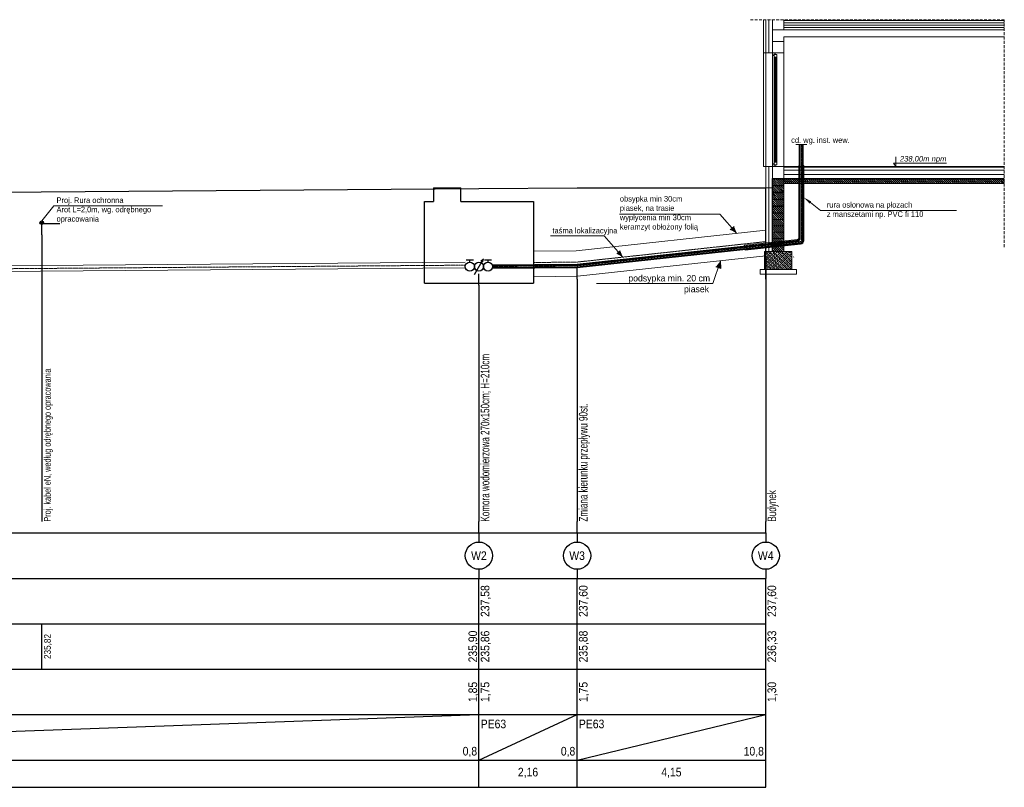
# Model space of a CAD drawing. Extents: x -34599 to 125690, y -105249 to 21518.
# Tile 63 of 64: x 104025 to 125690, y -20413 to -3513. Entities that reach past the tile are written whole.
import ezdxf
from ezdxf.enums import TextEntityAlignment as Align

# ---------------------------------------------------------------- set-up
doc = ezdxf.new("R2010")
doc.units = 0
doc.header["$MEASUREMENT"] = 0
doc.linetypes.add('DASHDOT', pattern=[500, 250, -125, 0, -125])
doc.linetypes.add('DASHED2', pattern=[9.525, 6.35, -3.175])
doc.layers.get('0').update_dxf_attribs({"linetype": 'CONTINUOUS'})
for name, color, linetype, lineweight in [('_P_EKO_budynek', 252, 'CONTINUOUS', 15), ('_P_EKO_obsypka', 253, 'CONTINUOUS', 9), ('_P_EKO_opis', 7, 'CONTINUOUS', 13), ('_P_EKO_przyłącze_wody', 162, 'CONTINUOUS', 15), ('_P_EKO_rura_ochronna', 250, 'CONTINUOUS', 13), ('_S_EKO_PODSYPKA', 4, 'CONTINUOUS', 15), ('_S_EKO_WODA', 142, 'CONTINUOUS', 40), ('obsypka', 253, 'CONTINUOUS', 9)]:
    doc.layers.add(name, color=color, linetype=linetype, lineweight=lineweight)
doc.styles.get("Standard").update_dxf_attribs({"font": '-125'})

msp = doc.modelspace()

# ---------------------------------------------------------------- hatches: boundary and pattern name
at = {"layer": '_P_EKO_budynek', "ltscale": 0.3}
h = msp.add_hatch(dxfattribs=at)
h.set_pattern_fill('ANSI31', color=256, scale=10, angle=180, style=0)
h.set_pattern_definition([(135, (234811.193, -76677.208), (22.45064, 22.45064), [])])
h.paths.add_polyline_path([(120839.87303, -7887.20207), (120839.87303, -8612.94111), (120839.87303, -8612.94114), (120714.87303, -8612.94114), (120714.87303, -8612.94113), (120714.78438, -7772.59392), (120839.87302, -7772.59391)])
h.paths.add_polyline_path([(120714.78438, -7772.59392), (120714.87303, -8612.94113), (120589.87295, -8612.94111), (120589.87303, -7772.59393)])
h.paths.add_polyline_path([(120839.87537, -7022.94171), (122521.0433, -7022.94171), (122521.0433, -7122.94171), (120839.87537, -7122.94171)])
h.paths.add_polyline_path([(122521.0433, -7122.94171), (122521.0433, -7022.94171), (125690.10773, -7022.94171), (125690.10773, -7122.94171)])
h.paths.add_polyline_path([(120839.87537, -7022.94171), (120839.87537, -7122.94171), (120839.87298, -7122.94171), (120839.87298, -7162.59387), (120714.78438, -7162.59386), (120714.78438, -7022.94171), (120839.87297, -7022.94171)])
h.paths.add_polyline_path([(120714.78438, -7022.94171), (120714.78438, -7162.59386), (120589.87538, -7162.59385), (120589.87538, -7022.94171), (120589.87538, -7022.94171)])
h.paths.add_polyline_path([(120589.87436, -7462.59387), (120589.87436, -7322.59389), (120714.78438, -7322.59388), (120714.78438, -7462.59389)])
h.paths.add_polyline_path([(120714.78438, -7462.59389), (120714.78438, -7322.59388), (120839.87299, -7322.59387), (120839.87435, -7322.59387), (120839.87435, -7462.5939), (120839.873, -7462.5939)])
h.paths.add_polyline_path([(120714.78438, -7612.5939), (120714.78438, -7472.59389), (120839.873, -7472.59389), (120839.87302, -7472.59389), (120839.87302, -7612.59391), (120839.87301, -7612.59391)])
h.paths.add_polyline_path([(120714.78438, -7472.59389), (120714.78438, -7612.5939), (120589.87304, -7612.59389), (120589.87304, -7472.5939)])
h.paths.add_polyline_path([(120589.87487, -7312.59386), (120589.87487, -7172.59387), (120714.78438, -7172.59387), (120714.78438, -7312.59387)])
h.paths.add_polyline_path([(120714.78438, -7312.59387), (120714.78438, -7172.59387), (120839.87298, -7172.59386), (120839.87486, -7172.59386), (120839.87486, -7312.59389), (120839.87299, -7312.59389)])
h.paths.add_polyline_path([(120589.87304, -7762.5939), (120589.87304, -7622.59391), (120714.78438, -7622.59391), (120714.78438, -7762.59391)])
h.paths.add_polyline_path([(120714.78438, -7762.59391), (120714.78438, -7622.59391), (120839.87301, -7622.5939), (120839.87303, -7622.5939), (120839.87303, -7762.59393), (120839.87302, -7762.59393)])
h = msp.add_hatch(dxfattribs=at)
h.set_pattern_fill('ANSI33', color=256, scale=10, angle=180, style=0)
h.set_pattern_definition([(135, (234811.19, -77377.555), (44.90128, 44.90128), []), (135, (234766.29, -77377.555), (44.90128, 44.90128), [31.75, -15.875])])
h.paths.add_polyline_path([(121014.87296, -8612.94114), (121014.87296, -9012.94056), (121014.87296, -9012.94114), (120920.86644, -9012.94114), (120920.86644, -9012.94056), (120714.78438, -9012.93909), (120714.78438, -9012.93909), (120714.78438, -8612.94114), (120839.87303, -8612.94114)])
h.paths.add_polyline_path([(120714.78438, -8612.94114), (120714.78438, -9012.93909), (120414.87296, -9012.93694), (120414.87296, -8612.94114), (120439.87027, -8612.94114), (120508.96606, -8612.94114), (120579.87306, -8612.94114), (120584.87306, -8612.94114), (120589.87303, -8612.94114), (120714.78438, -8612.94116)])
at = {"layer": '_P_EKO_obsypka', "lineweight": 13}
h = msp.add_hatch(color=7, dxfattribs=at)
h.paths.add_polyline_path([(119803.53064, -8217.1833), (119742.91049, -8063.05399), (119700.89215, -8099.79171)])
h.paths.add_polyline_path([(119658.87381, -8136.52942), (119803.53064, -8217.1833), (119700.89215, -8099.79171)])
h = msp.add_hatch(color=7, dxfattribs=at)
h.paths.add_polyline_path([(117295.83597, -8740.56744), (117235.21582, -8586.43813), (117193.19748, -8623.17585)])
h.paths.add_polyline_path([(117151.17914, -8659.91356), (117295.83597, -8740.56744), (117193.19748, -8623.17585)])
h = msp.add_hatch(color=7, dxfattribs=at)
h.paths.add_polyline_path([(119446.83329, -8822.00789), (119343.66346, -8951.57113), (119396.48843, -8969.59122)])
h.paths.add_polyline_path([(119449.3134, -8987.61131), (119446.83329, -8822.00789), (119396.48843, -8969.59122)])

# ---------------------------------------------------------------- linework, layer by layer
at = {"color": 94}
for p, q in [((86359.87027, -7442.94114), (114129.87027, -7229.53988)), ((86359.87027, -7442.94114), (114129.87027, -7229.53988)), ((114129.87027, -7229.53988), (116289.87027, -7212.94114)), ((114129.87027, -7229.53988), (116289.87027, -7212.94114)), ((116289.87027, -7212.94114), (120439.87027, -7212.94114)), ((116289.87027, -7212.94114), (120439.87027, -7212.94114))]:
    msp.add_line(p, q, dxfattribs=at)
for p, q in [((113129.87027, -7212.87586), (113729.87027, -7212.87586)), ((113129.87027, -7212.87586), (113129.87027, -7512.87586)), ((113129.87027, -7222.87586), (113729.87027, -7222.87586)), ((113729.87027, -7512.87586), (113729.87027, -7212.87586)), ((112929.87027, -7512.87586), (113129.87027, -7512.87586)), ((112929.87027, -9312.87586), (112929.87027, -7512.87586)), ((113729.87027, -7512.87586), (115329.87027, -7512.87586)), ((115329.87027, -7512.87586), (115329.87027, -9312.87586)), ((104509.87222, -8252.94066), (104509.87222, -8002.94066)), ((104509.87222, -8252.94066), (104509.87222, -14562.94114)), ((120439.87027, -8772.94114), (120439.87027, -8522.94114)), ((113849.87221, -8798.03977), (114009.87222, -8798.03977)), ((113929.87222, -8848.03977), (113929.87222, -8798.03977)), ((114029.87221, -9121.24487), (114229.87223, -8774.83468)), ((114173.30368, -8831.40323), (114229.87223, -8774.83468)), ((114209.1667, -8852.10875), (114229.87223, -8774.83468)), ((114249.87221, -8798.03977), (114409.87222, -8798.03977)), ((114329.87222, -8848.03977), (114329.87222, -8798.03977)), ((120439.87027, -8772.94114), (120439.87027, -14562.94114)), ((116289.87027, -9222.94114), (116289.87027, -8972.94114)), ((112929.87027, -9312.87586), (115329.87027, -9312.87586)), ((114129.87027, -9359.94114), (114129.87027, -9109.94114)), ((116289.87027, -9222.94114), (116289.87027, -14562.94114)), ((114129.87027, -9359.94114), (114129.87027, -14562.94114)), ((114129.87027, -14812.94114), (114129.87027, -14562.94114)), ((116289.87027, -14812.94114), (116289.87027, -14562.94114)), ((120439.87027, -14812.94114), (120439.87027, -14562.94114)), ((86359.87027, -14812.94114), (120439.87027, -14812.94114)), ((114129.87027, -14812.94114), (114129.87027, -15012.94114)), ((116289.87027, -14812.94114), (116289.87027, -15012.94114)), ((120439.87027, -14812.94114), (120439.87027, -15012.94114)), ((86359.87027, -15812.94114), (120439.87027, -15812.94114)), ((114129.87027, -15612.94114), (114129.87027, -15812.94114)), ((114129.87027, -16812.94114), (114129.87027, -15812.94114)), ((116289.87027, -15612.94114), (116289.87027, -15812.94114)), ((116289.87027, -16812.94114), (116289.87027, -15812.94114)), ((120439.87027, -15612.94114), (120439.87027, -15812.94114)), ((120439.87027, -16812.94114), (120439.87027, -15812.94114)), ((86359.87027, -16812.94114), (120439.87027, -16812.94114)), ((104509.87027, -17812.94114), (104509.87027, -16812.94114)), ((114129.87027, -17812.94114), (114129.87027, -16812.94114)), ((116289.87027, -17812.94114), (116289.87027, -16812.94114)), ((120439.87027, -17812.94114), (120439.87027, -16812.94114)), ((86359.87027, -17812.94114), (120439.87027, -17812.94114)), ((114129.87027, -18812.94114), (114129.87027, -17812.94114)), ((116289.87027, -18812.94114), (116289.87027, -17812.94114)), ((120439.87027, -18812.94114), (120439.87027, -17812.94114)), ((86359.87027, -19812.94114), (114129.87027, -18812.94114)), ((86359.87027, -18812.94114), (120439.87027, -18812.94114)), ((114129.87027, -19812.94114), (116289.87027, -18812.94114)), ((114129.87027, -19812.94114), (114129.87027, -18812.94114)), ((116289.87027, -19812.94114), (120439.87027, -18812.94114)), ((116289.87027, -19812.94114), (116289.87027, -18812.94114)), ((120439.87027, -19812.94114), (120439.87027, -18812.94114)), ((86359.87027, -19812.94114), (120439.87027, -19812.94114)), ((114129.87027, -20412.94117), (114129.87027, -19812.94114)), ((116289.87027, -20412.94117), (116289.87027, -19812.94114)), ((120439.87027, -20412.94117), (120439.87027, -19812.94114)), ((86359.87027, -20412.94114), (120439.87027, -20412.94114))]:
    msp.add_line(p, q)
at = {"color": 7}
for q in [(120439.87027, -7212.94114), (120439.87027, -8972.94114)]:
    msp.add_line((120439.87027, -9222.94114), q, dxfattribs=at)
at = {"color": 7, "lineweight": 13}
for q in [(104512.29909, -7942.86406), (107166.64516, -7610.73661)]:
    msp.add_line((104773.1523, -7610.73661), q, dxfattribs=at)
at = {"color": 1}
msp.add_line((104509.87222, -8002.94066), (104909.87222, -8002.94066), dxfattribs=at)
at = {"color": 0}
msp.add_line((120439.87027, -8772.94114), (120439.87027, -8522.94114), dxfattribs=at)
at = {"color": 7}
msp.add_circle((104509.85348, -7982.78923), 40, dxfattribs=at)
at = {"color": 1}
msp.add_circle((104509.87222, -7982.94066), 20, dxfattribs=at)
for centre, radius in [((113929.87222, -8948.03978), 100.00001), ((114129.87222, -8948.03978), 100.00001), ((114329.87222, -8948.03978), 100.00001), ((114129.87027, -15312.94114), 300), ((116289.87027, -15312.94114), 300), ((120439.87027, -15312.94114), 300)]:
    msp.add_circle(centre, radius)
at = {"layer": '_P_EKO_budynek', "linetype": 'DASHED2', "ltscale": 10}
for p, q in [((125690.10773, -3512.94171, -0.00008), (120100.23512, -3512.94171, -0.00008)), ((125690.10773, -8519.26762, -0.00024), (125690.10773, -3512.94171, -0.00009))]:
    msp.add_line(p, q, dxfattribs=at)
at = {"layer": '_P_EKO_budynek', "ltscale": 0.3}
for p, q in [((120389.87123, -4242.97328, -0.00015), (120389.87123, -3512.94171, -0.00015)), ((120439.87048, -4242.9417, -0.00016), (120439.87109, -3512.94171, -0.00015)), ((120508.96606, -3512.94171, 0.00002), (120508.96606, -4242.96492, 0.00001)), ((120589.87302, -4242.9417, -0.00004), (120589.87302, -3512.94171, -0.00004)), ((120839.87275, -3702.94171, 0.00007), (120839.87274, -3512.94171, 0.00006)), ((125690.10773, -3532.94171, -0.00008), (120839.87296, -3532.94171, -0.00008)), ((125690.10773, -3582.94171, -0.00008), (120839.87296, -3582.94171, -0.00008)), ((125690.10773, -3632.94171, -0.00008), (120839.87296, -3632.94171, -0.00008)), ((125690.10773, -3683.0154, -0.00008), (120839.87296, -3683.0154, -0.00008)), ((120589.87302, -3732.94147, -0.00011), (120589.87264, -3732.94147, -0.00011)), ((125690.10773, -3892.94158, -0.00002), (120839.87276, -3892.94147, -0.00011)), ((125690.10773, -3732.94158, -0.00002), (120839.87296, -3732.94147, -0.00011)), ((120589.87302, -3912.94147, -0.00011), (120589.87263, -3912.94147, -0.00011)), ((120839.87279, -4242.9417, 0.00007), (120839.87296, -3992.94147, -0.00021)), ((120839.87281, -4242.9417, -0.00025), (120389.87008, -4242.97328, -0.00017)), ((120389.87027, -6742.94115, -0.00013), (120389.8701, -4242.9417, -0.00017)), ((120439.87027, -6742.94114, -0.00013), (120439.8701, -4242.9417, -0.00017)), ((120589.87319, -4302.9417, -0.00001), (120589.87296, -6742.93661, -0.00003)), ((120589.87316, -5622.93661, -0.00001), (120589.87316, -4302.9417, -0.00001)), ((120839.87295, -6742.94114, 0.00012), (120839.87279, -4242.9417, 0.00007)), ((120624.87316, -6647.93778, -0.00001), (120624.87316, -4337.9417, -0.00001)), ((120647.37316, -6647.93778, -0.00001), (120647.37316, -4337.9417, -0.00001)), ((120662.37316, -6647.93778, -0.00001), (120662.37316, -4337.9417, -0.00001)), ((120684.87316, -6647.93778, -0.00001), (120684.87316, -4337.9417, -0.00025)), ((120589.87316, -6742.94114, 0), (120589.87302, -4662.98577, -0.00003)), ((123248.92455, -6670.8603, -0.00019), (124416.81103, -6670.8603, -0.00019)), ((123248.92455, -6670.8603, -0.00019), (123300.007, -6742.94372, -0.00019)), ((123300.007, -6742.94372, -0.00019), (123300.007, -6532.52454, -0.00019)), ((120389.86839, -6742.94171, -0.00003), (120389.86839, -6742.94114, -0.00003)), ((120389.86839, -6742.94436, -0.00003), (120439.87027, -6742.94171, -0.00013)), ((120839.87295, -6742.94114, 0.00012), (120439.87027, -6742.94114, -0.00013)), ((120439.87027, -6742.94171, -0.00013), (120439.87027, -8612.94114, 0.00007)), ((120494.33004, -6742.94114, 0.00018), (120494.33004, -6742.9417, 0.00018)), ((120508.96606, -6742.94114, -0.00004), (120508.96606, -8612.94114, -0.00008)), ((120589.87303, -7012.94171, -0.00001), (120589.87303, -6742.94114, -0.00001)), ((120839.87291, -6742.9417, -0.00018), (125690.10773, -6742.94567, -0.0002)), ((125690.10773, -6762.94171, -0.00024), (120839.87291, -6762.94171, -0.00024)), ((125690.10773, -6822.94171, -0.00024), (120839.87291, -6822.94171, -0.00024)), ((125690.10773, -6922.3302, -0.00024), (120839.87291, -6922.3302, -0.00024)), ((120839.87297, -7012.94171, 0.00012), (120839.87295, -6742.94114, 0.00012)), ((120579.87306, -7012.94171, -0.0002), (120579.87306, -8612.94114, -0.0002)), ((125690.10773, -7012.94171, -0.00013), (120579.87306, -7012.94171, -0.0002)), ((120584.87306, -8612.94114, -0.0002), (120584.87306, -7017.94171, -0.0002)), ((125690.10773, -7022.82304, 0), (120589.87288, -7022.94171, 0)), ((125690.10773, -7022.94171, -0.00012), (120589.87288, -7022.94171, 0)), ((125690.10773, -7017.94171, -0.00024), (120589.87296, -7017.94171, -0.00024)), ((120589.87303, -7912.59392, 0), (120589.87303, -7022.94171, -0.00001)), ((125690.10773, -7122.94171, -0.00024), (120839.87291, -7122.94171, -0.00024)), ((120839.87303, -7912.59391, 0.00013), (120839.87297, -7022.94171, 0.00012)), ((120579.87306, -7212.94114, -0.0002), (120439.87027, -7212.94114))]:
    msp.add_line(p, q, dxfattribs=at)
for points, elevation in [([(120839.87296, -3732.94147), (120589.87296, -3732.94147), (120589.87296, -3992.94147), (120839.87296, -3992.94147), (120839.87276, -3892.94147)], -0.00021), ([(120839.87296, -3732.94147), (120839.87296, -3702.94171)], -0.00004), ([(120589.87302, -4242.9417), (120589.87302, -4302.9417), (120619.87302, -4302.9417), (120619.87302, -4272.9417), (120649.87302, -4272.9417), (120649.87302, -4242.9417), (120589.87302, -4242.9417)], -0.00025), ([(120589.87316, -6742.93778), (120589.87316, -6682.93778), (120619.87316, -6682.93778), (120619.87316, -6712.93778), (120649.87316, -6712.93778), (120649.87316, -6742.93778), (120589.87316, -6742.93778)], 0), ([(120839.87537, -7162.59387), (120589.87538, -7162.59385), (120589.87538, -7022.59386), (120839.87537, -7022.59385), (120839.87537, -7162.59387)], -0.00006), ([(120839.87435, -7462.5939), (120589.87436, -7462.59387), (120589.87436, -7322.59389), (120839.87435, -7322.59387), (120839.87435, -7462.5939)], -0.00006), ([(120839.87486, -7312.59389), (120589.87487, -7312.59386), (120589.87487, -7172.59387), (120839.87486, -7172.59386), (120839.87486, -7312.59389)], -0.00006), ([(120839.87302, -7612.59391), (120589.87304, -7612.59389), (120589.87304, -7472.5939), (120839.87302, -7472.59389), (120839.87302, -7612.59391)], -0.00006), ([(120839.87303, -7912.59394), (120589.87303, -7912.59391), (120589.87303, -7772.59393), (120839.87303, -7772.59391), (120839.87303, -7912.59394)], -0.00006), ([(120839.87303, -7762.59393), (120589.87304, -7762.5939), (120589.87304, -7622.59391), (120839.87303, -7622.5939), (120839.87303, -7762.59393)], -0.00006), ([(120839.87305, -8052.94104), (120589.87305, -8052.94101), (120589.87305, -7912.94102), (120839.87305, -7912.94101), (120839.87305, -8052.94104)], 0.00007), ([(120839.87305, -8192.94106), (120589.87305, -8192.94103), (120589.87305, -8052.94105), (120839.87305, -8052.94104), (120839.87305, -8192.94106)], 0.00007), ([(120839.87305, -8332.94109), (120589.87305, -8332.94106), (120589.87305, -8192.94107), (120839.87305, -8192.94106), (120839.87305, -8332.94109)], 0.00007), ([(120839.87305, -8472.94112), (120589.87305, -8472.94109), (120589.87305, -8332.9411), (120839.87305, -8332.94109), (120839.87305, -8472.94112)], 0.00007), ([(120839.87303, -8612.94114), (120589.87303, -8612.94111), (120589.87303, -8472.94113), (120839.87303, -8472.94112), (120839.87303, -8612.94114)], 0.00007)]:
    msp.add_lwpolyline(points, dxfattribs=dict(at, elevation=elevation))
for points, elevation in [([(120624.87302, -4277.9417), (120684.87302, -4277.9417), (120684.87302, -4337.9417), (120624.87302, -4337.9417)], -0.00025), ([(120624.87316, -6707.93778), (120684.87316, -6707.93778), (120684.87316, -6647.93778), (120624.87316, -6647.93778)], 0), ([(121014.87296, -8612.94114), (120414.87296, -8612.94114), (120414.87296, -9012.94113), (121014.87296, -9012.94113)], 0.00007), ([(121114.87296, -9012.94114), (120314.87296, -9012.94114), (120314.87296, -9112.94114), (121114.87296, -9112.94114)], 0.00005)]:
    msp.add_lwpolyline(points, close=True, dxfattribs=dict(at, elevation=elevation))
at = {"layer": '_P_EKO_obsypka', "color": 7, "lineweight": 13}
for p, q in [((121422.05437, -7537.9492, -0.00026), (121645.88023, -7711.73649, -0.00026)), ((117224.85972, -7792.28789), (119432.03364, -7792.28789)), ((119432.03364, -7792.28789), (119803.53064, -8217.1833)), ((121645.88023, -7711.73649, -0.00026), (121706.2267, -7711.73649, -0.00026)), ((121706.2267, -7711.73649, -0.00026), (124637.1793, -7711.73649, -0.00026)), ((119742.91049, -8063.05399), (119658.87381, -8136.52942)), ((115703.04533, -8274.81445), (116888.61614, -8274.81445)), ((116888.61614, -8274.81445), (117295.83597, -8740.56744)), ((119275.91239, -9323.05364), (119446.83329, -8822.00789)), ((119343.66346, -8951.57113), (119449.3134, -8987.61131)), ((116717.0449, -9323.05364), (119275.91239, -9323.05364))]:
    msp.add_line(p, q, dxfattribs=at)
at = {"layer": '_P_EKO_obsypka', "color": 6, "linetype": 'DASHDOT', "ltscale": 0.01}
for p, q in [((116284.48017, -8850.23252), (120439.87027, -8399.64806)), ((115329.87027, -8858.50624), (116289.42408, -8849.94314))]:
    msp.add_line(p, q, dxfattribs=at)
at = {"layer": '_P_EKO_obsypka', "color": 7, "lineweight": 13, "ltscale": 0.01}
msp.add_line((119446.83329, -8822.00789), (119449.3134, -8987.61131), dxfattribs=at)
at = {"layer": '_P_EKO_obsypka', "color": 7, "lineweight": 13}
msp.add_solid([(121403.65591, -7561.64512, -0.00026), (121279.87883, -7427.55846, -0.00026), (121440.45283, -7514.25328, -0.00026)], dxfattribs=at)
at = {"layer": '_P_EKO_opis'}
msp.add_line((121104.33978, -6262.9417, -0.00026), (121345.41788, -6262.9417, -0.00026), dxfattribs=at)
at = {"layer": '_P_EKO_przyłącze_wody', "color": 2, "linetype": 'DASHDOT', "ltscale": 0.01}
for p, q in [((121224.59511, -8378.48043, -0.00005), (121224.87883, -6262.9417, -0.00026)), ((116286.47451, -8931.62471), (121209.89636, -8397.75969)), ((86359.38573, -9130.44302), (113834.67205, -8917.43047)), ((114429.58917, -8948.04113), (116289.58917, -8931.4424))]:
    msp.add_line(p, q, dxfattribs=at)
at = {"layer": '_P_EKO_przyłącze_wody', "color": 5, "lineweight": 13}
for p, q in [((86359.87027, -9067.94114), (113829.87027, -8854.53988)), ((86359.87027, -9192.94114), (113829.87027, -8979.53988))]:
    msp.add_line(p, q, dxfattribs=at)
at = {"layer": '_P_EKO_przyłącze_wody', "color": 2, "linetype": 'DASHDOT', "ltscale": 0.01}
msp.add_arc((121204.59512, -8378.47507, -0.00005), 20, 272.178680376, 0, dxfattribs=at)
at = {"layer": '_P_EKO_rura_ochronna'}
for p, q in [((121168.96212, -8315.83116, -0.00026), (121168.96212, -6723.15953, -0.00026)), ((121168.96212, -6723.15953, -0.00026), (121203.96212, -6723.15953, -0.00026)), ((121244.87883, -6722.9417, -0.00026), (121279.87883, -6722.9417, -0.00026)), ((121279.87883, -8378.73497, -0.00026), (121279.87883, -6722.9417, -0.00026)), ((119973.48225, -8476.5063), (121137.62609, -8350.63885, -0.00026)), ((119973.48659, -8476.50584), (119977.15055, -8511.31353, 0.00014)), ((119981.33435, -8551.09466, -0.00014), (119984.99832, -8585.90235, 0)), ((119984.99832, -8585.90235, 0), (121207.73003, -8453.68075, -0.00026))]:
    msp.add_line(p, q, dxfattribs=at)
at = {"layer": '_P_EKO_rura_ochronna', "extrusion": (9.95585e-08, 0, 1)}
msp.add_arc((121133.96212, -8315.83116, 0.0118), 35, 276.009005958, 0, dxfattribs=at)
at = {"layer": '_P_EKO_rura_ochronna'}
for centre, radius in [((121204.87883, -8378.73497, -0.00026), 75), ((121054.87883, -8732.94532, -0.00018), 5)]:
    msp.add_arc(centre, radius, 272.178680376, 0, dxfattribs=at)
at = {"layer": '_S_EKO_PODSYPKA', "ltscale": 0.01}
for p, q in [((116272.16155, -8600.10284), (120439.87027, -8148.18262)), ((115329.87027, -8609.50061), (116272.16155, -8600.10284)), ((116301.67608, -9162.83335), (120439.87027, -8714.1135)), ((115329.87027, -9172.52547), (116301.67608, -9162.83335))]:
    msp.add_line(p, q, dxfattribs=at)
at = {"layer": '_S_EKO_WODA', "ltscale": 10}
for p, q in [((121193.10034, -8339.512, -0.00005), (121193.37883, -6262.93748, -0.00026)), ((121256.09374, -8388.735, -0.00005), (121256.37883, -6262.94593, -0.00026)), ((116289.87027, -8899.94114), (121162.08424, -8371.62879)), ((116289.87027, -8962.94114), (121217.60496, -8428.60847)), ((114429.87027, -8916.53988), (116289.87027, -8899.94114)), ((114429.87027, -8979.53988), (116289.87027, -8962.94114))]:
    msp.add_line(p, q, dxfattribs=at)
at = {"layer": '_S_EKO_WODA', "ltscale": 10, "extrusion": (-1.06963e-08, 1.01615e-07, 1)}
msp.add_arc((121158.20212, -8336.84475, -0.00215), 35, 276.009005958, 0, dxfattribs=at)
at = {"layer": '_S_EKO_WODA', "ltscale": 10}
msp.add_arc((121216.08432, -8388.63738), 40, 272.178680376, 0, dxfattribs=at)

# ---------------------------------------------------------------- texts
at = {"width": 0.7}
for s, height, p in [('Komora wodomierzowa 270x150cm; H=210cm', 190, (114359.87027, -14562.94114)), ('Proj. kabel eN, według odrębnego opracowania', 150, (104709.87222, -14562.94114)), ('Zmiana kierunku przepływu 90st.', 190, (116519.87027, -14562.94114)), ('Budynek ', 190, (120669.87027, -14562.94114))]:
    msp.add_text(s, height=height, rotation=90, dxfattribs=at).set_placement(p)
at = {"width": 0.9}
for s, p in [('W2', (114129.87027, -15407.94114)), ('W3', (116289.87027, -15407.94114)), ('W4', (120439.87027, -15407.94114)), ('2,16', (115209.87027, -20172.94116)), ('4,15', (118364.87027, -20172.94116))]:
    msp.add_text(s, height=190, dxfattribs=at).set_placement(p, align=Align.CENTER)
for s, height, p in [('237,58', 190, (114359.87027, -16312.94114)), ('237,60', 190, (116519.87027, -16312.94114)), ('237,60', 190, (120669.87027, -16312.94114)), ('235,82', 150, (104709.87027, -17312.94114)), ('235,90', 190, (114089.87027, -17312.94114)), ('235,86', 190, (114359.87027, -17312.94114)), ('235,88', 190, (116519.87027, -17312.94114)), ('236,33', 190, (120669.87027, -17312.94114)), ('1,85', 190, (114089.87027, -18312.94114)), ('1,75', 190, (114359.87027, -18312.94114)), ('1,75', 190, (116519.87027, -18312.94114)), ('1,30', 190, (120669.87027, -18312.94114))]:
    msp.add_text(s, height=height, rotation=90, dxfattribs=at).set_placement(p, align=Align.CENTER)
for p in [(114169.87027, -19112.94114), (116329.87027, -19112.94114)]:
    msp.add_text('PE63', height=190, dxfattribs=at).set_placement(p)
for s, p in [(' 0,8', (114089.87027, -19712.94114)), (' 0,8', (116249.87027, -19712.94114)), (' 10,8', (120399.87027, -19712.94114))]:
    msp.add_text(s, height=190, dxfattribs=at).set_placement(p, align=Align.RIGHT)
at = {"layer": '_P_EKO_budynek', "ltscale": 0.3, "insert": (124416.81103, -6670.8603, -0.00019), "char_height": 120, "width": 1059.9329241, "attachment_point": 9}
msp.add_mtext('{\\fArial|b0|i1|c238|p34;238,00m npm}', dxfattribs=at)
at = {"layer": '_P_EKO_obsypka', "color": 7, "linetype": 'Continuous', "lineweight": 13}
for s, p in [('cd. wg. inst. wew.', (120999.64694, -6224.45798)), ('rura osłonowa na płozach ', (121785.0155, -7649.26952, -0.00026)), ('z manszetami np. PVC fi 110', (121784.8923, -7854.60285, -0.00026))]:
    msp.add_text(s, height=123.2, dxfattribs=at).set_placement(p)
at = {"layer": '_P_EKO_obsypka', "color": 7, "lineweight": 13}
for s, insert, char_height, width, attachment_point in [('obsypka min 30cm\\Ppiasek, na trasie \\Pwypłycenia min 30cm \\Pkeramzyt obłożony folią', (117230.49834, -7393.33309), 123.2, 10003.7028784, 1), ('taśma lokalizacyjna', (115747.48998, -8094.49634), 123.2, 1535.027255, 1), ('podsypka min. 20 cm', (119216.18884, -9133.31668), 142.296, 2420.8187239, 3), ('piasek', (118641.93545, -9372.90466), 142.296, 11554.2768246, 1)]:
    msp.add_mtext(s, dxfattribs=dict(at, insert=insert, char_height=char_height, width=width, attachment_point=attachment_point))
at = {"layer": 'obsypka', "color": 7, "lineweight": 13, "insert": (104835.50637, -7425.38484), "char_height": 123.2, "width": 2229.2807374, "attachment_point": 1}
msp.add_mtext('Proj. Rura ochronna \\PArot L=2,0m, wg. odrębnego opracowania', dxfattribs=at)

doc.saveas('drawing.dxf')
